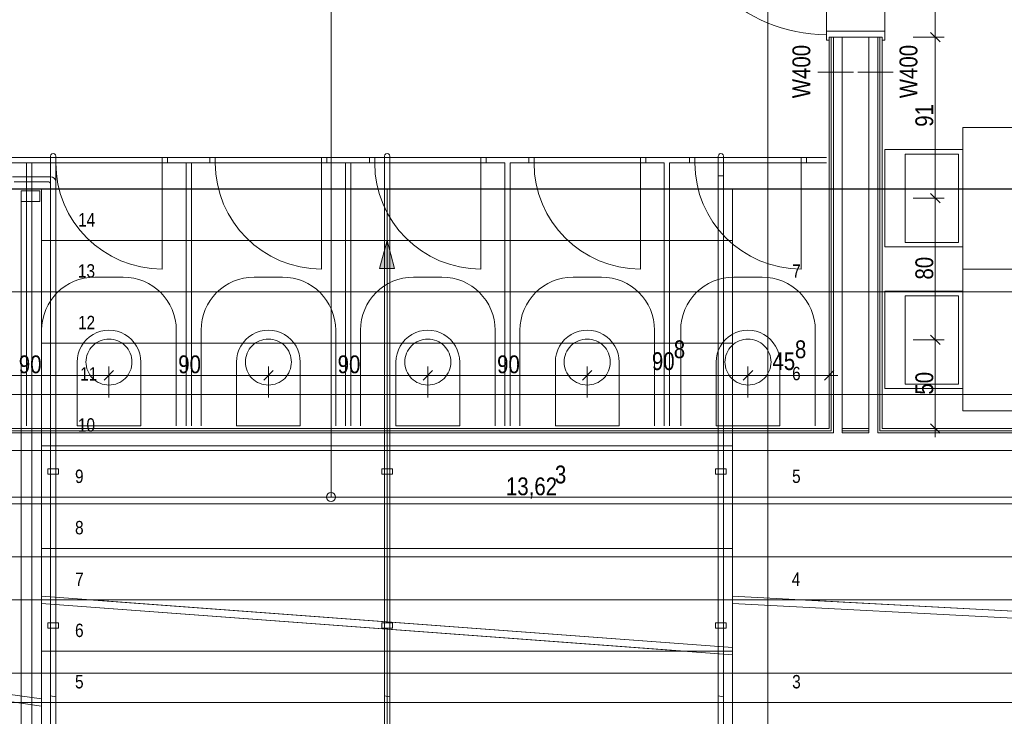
# Model space of a CAD drawing. Extents: x -620 to 300, y 62 to 1162.
# Tile 75 of 256: x -375 to -264, y 860 to 939. Entities that reach past the tile are written whole.
import ezdxf
from ezdxf.lldxf.tags import DXFTag

# ---------------------------------------------------------------- set-up
doc = ezdxf.new("R2010")
doc.units = 0
doc.layers.get('0').update_dxf_attribs({"lineweight": 13})
for name, color, linetype, lineweight, true_color in [('00 -Bauelemente -Dämmung innen', 7, 'Continuous', 9, 0xff7fe6), ('00 -Bauelemente -Gipskarton', 7, 'Continuous', 9, 0xff7fe6), ('30 -34 Innenwände- 2 nichttragend', 7, 'Continuous', 18, 0xff7fe6), ('30 -34 Innenwände- 4 Türen_Fenster', 7, 'Continuous', 15, 0x9955ff), ('30 -35 Decken- 2.1 Treppen Innen 2D', 7, 'Continuous', 9, 0x599559), ('40 -41 Abwasser_Wasser_Gas- 1 Abwasser + sanitäre Anlagen', 7, 'Continuous', 9, 0xff6633), ('60 -61 Ausstattung -1 Möbel -verdeckt', 9, 'fein_strichliert-A06G94XS8I', 13, 0x808080), ('70 -75 Raumstempel-2 Verweislinie', 7, 'Continuous', 9, 0xff6600), ('70 -76 Bemaßung- 2 Allgemein', 9, 'Continuous', 5, 0x808080)]:
    doc.layers.add(name, color=color, linetype=linetype, lineweight=lineweight, true_color=true_color)
for name, color, linetype, lineweight in [('30 -35 Decken -1 Treppe -Schnitt', 7, 'Continuous', 50), ('70 -71 Achsen- 1 Gebäudeachsen', 7, 'STRICHPUNKT2-A06G94XR8I', 18), ('70 -75 Raumstempel- 3 Wandstempel', 7, 'Continuous', 50)]:
    doc.layers.add(name, color=color, linetype=linetype, lineweight=lineweight)
doc.styles.get("Standard").update_dxf_attribs({"font": 'ARIALN.TTF'})
tags = doc.linetypes.add('fein_strichliert-A06G94XS8I', pattern=[4, 1, -2, 1]).pattern_tags.tags
tags[8:9] = [DXFTag(74, 4), DXFTag(75, 0), DXFTag(340, '0'), DXFTag(46, 0.0), DXFTag(50, 0.0), DXFTag(44, 0.0), DXFTag(45, 0.0)]
tags[6:7] = [DXFTag(74, 4), DXFTag(75, 0), DXFTag(340, '0'), DXFTag(46, 0.0), DXFTag(50, 0.0), DXFTag(44, 0.0), DXFTag(45, 0.0)]
tags[4:5] = [DXFTag(74, 4), DXFTag(75, 0), DXFTag(340, '0'), DXFTag(46, 0.0), DXFTag(50, 0.0), DXFTag(44, 0.0), DXFTag(45, 0.0)]
tags = doc.linetypes.add('STRICHPUNKT2-A06G94XR8I', pattern=[12.7, 6.35, -3.175, 0, -3.175]).pattern_tags.tags
tags[10:11] = [DXFTag(74, 4), DXFTag(75, 0), DXFTag(340, '0'), DXFTag(46, 0.0), DXFTag(50, 0.0), DXFTag(44, 0.0), DXFTag(45, 0.0)]
tags[8:9] = [DXFTag(74, 4), DXFTag(75, 0), DXFTag(340, '0'), DXFTag(46, 0.0), DXFTag(50, 0.0), DXFTag(44, 0.0), DXFTag(45, 0.0)]
tags[6:7] = [DXFTag(74, 4), DXFTag(75, 0), DXFTag(340, '0'), DXFTag(46, 0.0), DXFTag(50, 0.0), DXFTag(44, 0.0), DXFTag(45, 0.0)]
tags[4:5] = [DXFTag(74, 4), DXFTag(75, 0), DXFTag(340, '0'), DXFTag(46, 0.0), DXFTag(50, 0.0), DXFTag(44, 0.0), DXFTag(45, 0.0)]

# ---------------------------------------------------------------- blocks, each defined once
blk = doc.blocks.new('Referenz-A06G94XT8I')
at = {"layer": '00 -Bauelemente -Dämmung innen', "color": 0, "linetype": 'Continuous', "lineweight": -2, "ltscale": 0.13}
for p, q in [((-283.18, 936.8), (-283.18, 892.35)), ((-282.18, 936.8), (-282.18, 892.6)), ((-279.18, 892.6), (-279.18, 936.8)), ((-278.18, 892.35), (-278.18, 936.8)), ((-283.18, 892.1), (-446.78, 892.1)), ((-283.18, 892.35), (-283.18, 892.1)), ((-282.18, 892.6), (-282.18, 892.1)), ((-279.18, 892.1), (-282.18, 892.1)), ((-279.18, 892.1), (-279.18, 892.6)), ((-278.18, 892.1), (-278.18, 892.35)), ((-213.08, 892.1), (-278.18, 892.1)), ((-205.08, 890.1), (-453.08, 890.1))]:
    blk.add_line(p, q, dxfattribs=at)
at = {"layer": '00 -Bauelemente -Gipskarton', "color": 0, "linetype": 'Continuous', "lineweight": -2, "ltscale": 0.13}
for p, q in [((-283.68, 936.8), (-283.68, 892.6)), ((-283.43, 936.8), (-283.43, 892.6)), ((-283.18, 936.8), (-283.18, 892.35)), ((-278.18, 892.35), (-278.18, 936.8)), ((-277.93, 892.6), (-277.93, 936.8)), ((-277.68, 892.6), (-277.68, 936.8)), ((-283.18, 892.1), (-446.78, 892.1)), ((-283.43, 892.35), (-446.53, 892.35)), ((-283.68, 892.6), (-446.28, 892.6)), ((-283.43, 892.6), (-283.43, 892.35)), ((-279.18, 892.6), (-282.18, 892.6)), ((-279.18, 892.35), (-282.18, 892.35)), ((-279.18, 892.1), (-282.18, 892.1)), ((-213.08, 892.1), (-278.18, 892.1)), ((-277.93, 892.35), (-277.93, 892.6)), ((-213.33, 892.35), (-277.93, 892.35)), ((-213.58, 892.6), (-277.68, 892.6))]:
    blk.add_line(p, q, dxfattribs=at)
at = {"layer": '30 -34 Innenwände- 2 nichttragend', "color": 0, "linetype": 'Continuous', "lineweight": -2, "ltscale": 0.13}
for p, q in [((-283.68, 936.8), (-283.68, 892.6)), ((-282.18, 936.8), (-282.18, 892.6)), ((-279.18, 892.6), (-279.18, 936.8)), ((-277.68, 892.6), (-277.68, 936.8)), ((-371.58, 923.2), (-376.38, 923.2)), ((-371.58, 923.2), (-371.58, 922.6)), ((-371.58, 923.2), (-371.58, 922.6)), ((-358.38, 923.2), (-358.38, 922.6)), ((-358.38, 923.2), (-358.38, 922.6)), ((-353.58, 923.2), (-358.38, 923.2)), ((-353.58, 923.2), (-353.58, 922.6)), ((-353.58, 923.2), (-353.58, 922.6)), ((-335.58, 923.2), (-340.38, 923.2)), ((-340.38, 923.2), (-340.38, 922.6)), ((-340.38, 923.2), (-340.38, 922.6)), ((-335.58, 923.2), (-335.58, 922.6)), ((-335.58, 923.2), (-335.58, 922.6)), ((-322.38, 923.2), (-322.38, 922.6)), ((-322.38, 923.2), (-322.38, 922.6)), ((-317.58, 923.2), (-322.38, 923.2)), ((-317.58, 923.2), (-317.58, 922.6)), ((-317.58, 923.2), (-317.58, 922.6)), ((-304.38, 923.2), (-304.38, 922.6)), ((-304.38, 923.2), (-304.38, 922.6)), ((-299.43, 923.2), (-304.38, 923.2)), ((-299.43, 923.2), (-299.43, 922.6)), ((-299.43, 923.2), (-299.43, 922.6)), ((-286.23, 923.2), (-286.23, 922.6)), ((-286.23, 923.2), (-286.23, 922.6)), ((-283.98, 923.2), (-286.23, 923.2)), ((-371.58, 922.6), (-376.38, 922.6)), ((-374.28, 922.6), (-374.28, 892.9)), ((-373.68, 922.6), (-373.68, 892.9)), ((-353.58, 922.6), (-358.38, 922.6)), ((-356.28, 922.6), (-356.28, 892.9)), ((-355.68, 922.6), (-355.68, 892.9)), ((-335.58, 922.6), (-340.38, 922.6)), ((-338.28, 922.6), (-338.28, 892.9)), ((-337.68, 922.6), (-337.68, 892.9)), ((-320.28, 922.6), (-322.38, 922.6)), ((-320.28, 922.6), (-320.28, 892.9)), ((-317.58, 922.6), (-319.68, 922.6)), ((-319.68, 922.6), (-319.68, 892.9)), ((-302.28, 922.6), (-304.38, 922.6)), ((-302.28, 922.6), (-302.28, 892.9)), ((-299.43, 922.6), (-301.68, 922.6)), ((-301.68, 922.6), (-301.68, 892.9)), ((-283.98, 922.6), (-286.23, 922.6)), ((-283.68, 892.6), (-446.28, 892.6)), ((-279.18, 892.6), (-282.18, 892.6)), ((-213.58, 892.6), (-277.68, 892.6)), ((-205.08, 890.1), (-453.08, 890.1))]:
    blk.add_line(p, q, dxfattribs=at)
at = {"layer": '30 -34 Innenwände- 4 Türen_Fenster', "color": 0, "linetype": 'fein_strichliert-A06G94XS8I', "lineweight": -2, "ltscale": 0.13}
for p, q in [((-283.98, 936.8), (-283.98, 954.5)), ((-277.38, 936.8), (-277.38, 954.5)), ((-358.98, 922.6), (-358.98, 910.6)), ((-340.98, 922.6), (-340.98, 910.6)), ((-322.98, 922.6), (-322.98, 910.6)), ((-304.98, 922.6), (-304.98, 910.6)), ((-286.83, 922.6), (-286.83, 910.6))]:
    blk.add_line(p, q, dxfattribs=at)
at = {"layer": '30 -34 Innenwände- 4 Türen_Fenster', "color": 0, "lineweight": -2}
for p, q in [((-283.98, 937.08), (-283.98, 937.48)), ((-283.98, 937.48), (-277.38, 937.48)), ((-277.38, 937.48), (-277.38, 936.48)), ((-283.98, 936.48), (-283.98, 937.08)), ((-283.68, 936.48), (-283.98, 936.48)), ((-277.68, 936.8), (-283.68, 936.8)), ((-283.68, 936.8), (-283.68, 936.48)), ((-283.68, 936.8), (-283.68, 936.48)), ((-277.68, 936.48), (-277.68, 936.8)), ((-277.68, 936.8), (-277.68, 936.48)), ((-277.38, 936.48), (-277.68, 936.48)), ((-371.58, 922.6), (-371.58, 923.2)), ((-371.58, 923.2), (-370.98, 923.2)), ((-370.98, 923.2), (-370.98, 922.6)), ((-358.98, 922.6), (-358.98, 923.2)), ((-358.98, 923.2), (-358.38, 923.2)), ((-358.38, 923.2), (-358.38, 922.6)), ((-353.58, 922.6), (-353.58, 923.2)), ((-353.58, 923.2), (-352.98, 923.2)), ((-352.98, 923.2), (-352.98, 922.6)), ((-340.98, 922.6), (-340.98, 923.2)), ((-340.98, 923.2), (-340.38, 923.2)), ((-340.38, 923.2), (-340.38, 922.6)), ((-335.58, 922.6), (-335.58, 923.2)), ((-335.58, 923.2), (-334.98, 923.2)), ((-334.98, 923.2), (-334.98, 922.6)), ((-322.98, 922.6), (-322.98, 923.2)), ((-322.98, 923.2), (-322.38, 923.2)), ((-322.38, 923.2), (-322.38, 922.6)), ((-317.58, 922.6), (-317.58, 923.2)), ((-317.58, 923.2), (-316.98, 923.2)), ((-316.98, 923.2), (-316.98, 922.6)), ((-304.98, 922.6), (-304.98, 923.2)), ((-304.98, 923.2), (-304.38, 923.2)), ((-304.38, 923.2), (-304.38, 922.6)), ((-299.43, 922.6), (-299.43, 923.2)), ((-299.43, 923.2), (-298.83, 923.2)), ((-298.83, 923.2), (-298.83, 922.6)), ((-286.83, 922.6), (-286.83, 923.2)), ((-286.83, 923.2), (-286.23, 923.2)), ((-286.23, 923.2), (-286.23, 922.6)), ((-370.98, 922.6), (-371.58, 922.6)), ((-358.38, 922.6), (-358.98, 922.6)), ((-352.98, 922.6), (-353.58, 922.6)), ((-340.38, 922.6), (-340.98, 922.6)), ((-334.98, 922.6), (-335.58, 922.6)), ((-322.38, 922.6), (-322.98, 922.6)), ((-316.98, 922.6), (-317.58, 922.6)), ((-304.38, 922.6), (-304.98, 922.6)), ((-298.83, 922.6), (-299.43, 922.6)), ((-286.23, 922.6), (-286.83, 922.6))]:
    blk.add_line(p, q, dxfattribs=at)
at = {"layer": '30 -34 Innenwände- 4 Türen_Fenster', "color": 0, "linetype": 'Continuous', "lineweight": -2, "ltscale": 0.13}
for p, q in [((-370.98, 922.6), (-370.98, 923.2)), ((-370.98, 923.2), (-358.98, 923.2)), ((-358.98, 923.2), (-370.98, 923.2)), ((-358.98, 923.2), (-358.98, 922.6)), ((-352.98, 922.6), (-352.98, 923.2)), ((-352.98, 923.2), (-340.98, 923.2)), ((-340.98, 923.2), (-352.98, 923.2)), ((-340.98, 923.2), (-340.98, 922.6)), ((-334.98, 922.6), (-334.98, 923.2)), ((-334.98, 923.2), (-322.98, 923.2)), ((-322.98, 923.2), (-334.98, 923.2)), ((-322.98, 923.2), (-322.98, 922.6)), ((-316.98, 922.6), (-316.98, 923.2)), ((-316.98, 923.2), (-304.98, 923.2)), ((-304.98, 923.2), (-316.98, 923.2)), ((-304.98, 923.2), (-304.98, 922.6)), ((-298.83, 922.6), (-298.83, 923.2)), ((-298.83, 923.2), (-286.83, 923.2)), ((-286.83, 923.2), (-298.83, 923.2)), ((-286.83, 923.2), (-286.83, 922.6)), ((-358.98, 922.6), (-370.98, 922.6)), ((-358.98, 922.6), (-370.98, 922.6)), ((-340.98, 922.6), (-352.98, 922.6)), ((-340.98, 922.6), (-352.98, 922.6)), ((-322.98, 922.6), (-334.98, 922.6)), ((-322.98, 922.6), (-334.98, 922.6)), ((-304.98, 922.6), (-316.98, 922.6)), ((-304.98, 922.6), (-316.98, 922.6)), ((-286.83, 922.6), (-298.83, 922.6)), ((-286.83, 922.6), (-298.83, 922.6))]:
    blk.add_line(p, q, dxfattribs=at)
at = {"layer": '30 -34 Innenwände- 4 Türen_Fenster', "color": 0, "linetype": 'fein_strichliert-A06G94XS8I', "lineweight": -2, "ltscale": 0.13}
for centre, major_axis in [((-283.98, 954.22), (-17.14, 0)), ((-358.98, 922.6), (-12, 0)), ((-340.98, 922.6), (-12, 0)), ((-322.98, 922.6), (-12, 0)), ((-304.98, 922.6), (-12, 0)), ((-286.83, 922.6), (-12, 0))]:
    blk.add_ellipse(centre, major_axis=major_axis, ratio=1, start_param=0, end_param=1.570796, dxfattribs=at)
at = {"layer": '30 -35 Decken -1 Treppe -Schnitt', "color": 0, "linetype": 'fein_strichliert-A06G94XS8I', "lineweight": -2, "ltscale": 0.13}
for p, q in [((-372.58, 913.84), (-372.58, 919.64)), ((-372.58, 919.64), (-294.58, 919.64)), ((-294.58, 919.64), (-294.58, 913.84)), ((-294.58, 913.84), (-372.58, 913.84)), ((-453.08, 908.04), (-372.58, 908.04)), ((-372.58, 908.04), (-372.58, 896.44)), ((-372.58, 896.44), (-453.08, 896.44)), ((-372.58, 873.24), (-450.3, 873.24)), ((-450.3, 873.24), (-372.58, 862.04)), ((-372.58, 862.04), (-372.58, 873.24)), ((-294.58, 873.24), (-367.2, 873.24)), ((-367.2, 873.24), (-294.58, 867.84)), ((-294.58, 867.84), (-294.58, 873.24)), ((-76.58, 873.24), (-287.06, 873.24)), ((-287.06, 873.24), (-76.58, 862.04))]:
    blk.add_line(p, q, dxfattribs=at)
at = {"layer": '30 -35 Decken -1 Treppe -Schnitt', "color": 0, "lineweight": -2}
for p, q in [((-372.58, 861.64), (-372.58, 867.44)), ((-372.58, 867.44), (-294.58, 867.44)), ((-294.58, 867.44), (-294.58, 861.64)), ((-294.58, 861.64), (-372.58, 861.64))]:
    blk.add_line(p, q, dxfattribs=at)
at = {"layer": '30 -35 Decken- 2.1 Treppen Innen 2D', "color": 0, "linetype": 'fein_strichliert-A06G94XS8I', "lineweight": -2, "ltscale": 0.13}
for p, q in [((-371.58, 923.35), (-371.58, 862.4)), ((-370.98, 862.28), (-370.98, 923.35)), ((-333.88, 923.35), (-333.88, 862.4)), ((-333.28, 862.28), (-333.28, 923.35)), ((-296.18, 923.35), (-296.18, 862.4)), ((-295.58, 862.28), (-295.58, 923.35)), ((-371.58, 921.04), (-375.88, 921.04)), ((-295.58, 921.12), (-296.18, 921.12)), ((-296.18, 921.12), (-296.18, 867.96)), ((-295.58, 867.92), (-295.58, 921.12)), ((-453.08, 919.64), (-372.58, 919.64)), ((-45.78, 919.65), (-452.88, 919.65)), ((-375.68, 920.44), (-371.78, 920.44)), ((-374.88, 918.24), (-374.88, 919.44)), ((-374.88, 919.44), (-372.78, 919.44)), ((-372.78, 919.44), (-372.78, 918.24)), ((-372.58, 919.64), (-372.58, 908.04)), ((-371.58, 920.24), (-371.58, 872.77)), ((-370.98, 872.73), (-370.98, 920.44)), ((-333.58, 870.74), (-333.58, 919.64)), ((-294.58, 908.04), (-294.58, 919.64)), ((-294.58, 919.64), (-76.58, 919.64)), ((-374.88, 838.45), (-374.88, 918.24)), ((-374.88, 918.24), (-373.68, 918.24)), ((-372.78, 918.24), (-374.88, 918.24)), ((-373.68, 918.24), (-373.68, 838.45)), ((-372.58, 908.04), (-372.58, 913.84)), ((-372.58, 913.84), (-294.58, 913.84)), ((-294.58, 913.84), (-294.58, 908.04)), ((-372.58, 908.04), (-453.08, 908.04)), ((-372.58, 902.24), (-372.58, 908.04)), ((-372.58, 908.04), (-294.58, 908.04)), ((-294.58, 908.04), (-372.58, 908.04)), ((-294.58, 896.44), (-294.58, 908.04)), ((-294.58, 908.04), (-76.58, 908.04)), ((-76.58, 908.04), (-294.58, 908.04)), ((-294.58, 908.04), (-294.58, 902.24)), ((-372.58, 896.44), (-372.58, 902.24)), ((-372.58, 902.24), (-294.58, 902.24)), ((-294.58, 902.24), (-372.58, 902.24)), ((-294.58, 902.24), (-294.58, 896.44)), ((-453.08, 896.44), (-372.58, 896.44)), ((-372.58, 896.44), (-372.58, 884.84)), ((-372.58, 890.64), (-372.58, 896.44)), ((-372.58, 896.44), (-294.58, 896.44)), ((-294.58, 896.44), (-372.58, 896.44)), ((-294.58, 884.84), (-294.58, 896.44)), ((-294.58, 896.44), (-76.58, 896.44)), ((-76.58, 896.44), (-294.58, 896.44)), ((-294.58, 896.44), (-294.58, 890.64)), ((-372.58, 884.84), (-372.58, 890.64)), ((-372.58, 890.64), (-294.58, 890.64)), ((-294.58, 890.64), (-372.58, 890.64)), ((-294.58, 890.64), (-294.58, 884.84)), ((-371.88, 888.04), (-370.68, 888.04)), ((-371.88, 887.44), (-371.88, 888.04)), ((-370.68, 887.44), (-371.88, 887.44)), ((-370.68, 888.04), (-370.68, 887.44)), ((-334.18, 888.04), (-332.98, 888.04)), ((-334.18, 887.44), (-334.18, 888.04)), ((-332.98, 887.44), (-334.18, 887.44)), ((-332.98, 888.04), (-332.98, 887.44)), ((-296.48, 888.04), (-295.28, 888.04)), ((-296.48, 887.44), (-296.48, 888.04)), ((-295.28, 887.44), (-296.48, 887.44)), ((-295.28, 888.04), (-295.28, 887.44)), ((-453.08, 884.84), (-372.58, 884.84)), ((-372.58, 884.84), (-453.08, 884.84)), ((-372.58, 884.84), (-372.58, 873.24)), ((-372.58, 879.04), (-372.58, 884.84)), ((-372.58, 884.84), (-294.58, 884.84)), ((-294.58, 884.84), (-372.58, 884.84)), ((-294.58, 873.24), (-294.58, 884.84)), ((-294.58, 884.84), (-76.58, 884.84)), ((-76.58, 884.84), (-294.58, 884.84)), ((-294.58, 884.84), (-294.58, 879.04)), ((-372.58, 873.24), (-372.58, 879.04)), ((-372.58, 879.04), (-294.58, 879.04)), ((-294.58, 879.04), (-372.58, 879.04)), ((-294.58, 879.04), (-294.58, 873.24)), ((-372.58, 873.24), (-453.08, 873.24)), ((-294.58, 873.24), (-372.58, 873.24)), ((-76.58, 873.24), (-294.58, 873.24)), ((-334.18, 870.64), (-332.98, 870.64)), ((-334.18, 870.04), (-334.18, 870.64)), ((-332.98, 870.64), (-332.98, 870.04)), ((-296.48, 870.64), (-295.28, 870.64)), ((-296.48, 870.04), (-296.48, 870.64)), ((-295.28, 870.64), (-295.28, 870.04)), ((-332.98, 870.04), (-334.18, 870.04)), ((-295.28, 870.04), (-296.48, 870.04)), ((-296.18, 867.96), (-295.58, 867.92)), ((-371.58, 862.4), (-370.98, 862.28)), ((-333.88, 862.4), (-333.28, 862.28)), ((-296.18, 862.4), (-295.58, 862.28))]:
    blk.add_line(p, q, dxfattribs=at)
at = {"layer": '30 -35 Decken- 2.1 Treppen Innen 2D', "color": 0, "linetype": 'Continuous', "lineweight": -2, "ltscale": 0.13}
for p, q in [((-333.6, 919.58), (-333.58, 919.64)), ((-333.56, 919.58), (-333.6, 919.58)), ((-333.58, 919.64), (-333.56, 919.58)), ((-333.58, 913.85), (-334.43, 910.68)), ((-332.73, 910.68), (-333.58, 913.85)), ((-334.43, 910.68), (-332.73, 910.68)), ((-453.08, 873.64), (-372.58, 862.04)), ((-372.58, 861.24), (-453.08, 872.84)), ((-372.58, 873.64), (-294.58, 867.84)), ((-299.96, 867.44), (-372.58, 872.84)), ((-372.58, 872.84), (-372.58, 867.44)), ((-294.58, 867.04), (-372.58, 872.84)), ((-294.58, 873.64), (-76.58, 862.04)), ((-84.1, 861.64), (-294.58, 872.84)), ((-294.58, 872.84), (-294.58, 861.64)), ((-76.58, 861.24), (-294.58, 872.84)), ((-371.88, 870.64), (-370.68, 870.64)), ((-371.88, 870.04), (-371.88, 870.64)), ((-370.68, 870.64), (-370.68, 870.04)), ((-370.68, 870.04), (-371.88, 870.04)), ((-333.6, 869.88), (-333.58, 869.94)), ((-333.56, 869.88), (-333.6, 869.88)), ((-333.58, 838.44), (-333.58, 869.94)), ((-333.58, 869.94), (-333.56, 869.88)), ((-372.58, 867.44), (-299.96, 867.44)), ((-296.18, 867.16), (-296.18, 836.84)), ((-295.58, 867.12), (-296.18, 867.16)), ((-295.58, 836.84), (-295.58, 867.12)), ((-453.08, 861.64), (-372.58, 861.64)), ((-372.58, 861.64), (-372.58, 850.04)), ((-372.58, 855.84), (-372.58, 861.64)), ((-372.58, 861.64), (-294.58, 861.64)), ((-370.98, 862.28), (-371.58, 862.4)), ((-371.58, 862.4), (-371.58, 835.24)), ((-370.98, 835.24), (-370.98, 862.28)), ((-333.28, 862.28), (-333.88, 862.4)), ((-333.88, 862.4), (-333.88, 835.24)), ((-333.28, 835.24), (-333.28, 862.28)), ((-295.58, 862.28), (-296.18, 862.4)), ((-296.18, 862.4), (-296.18, 835.24)), ((-295.58, 835.24), (-295.58, 862.28)), ((-294.58, 850.04), (-294.58, 861.64)), ((-294.58, 861.64), (-76.58, 861.64)), ((-294.58, 861.64), (-84.1, 861.64)), ((-294.58, 861.64), (-294.58, 855.84))]:
    blk.add_line(p, q, dxfattribs=at)
at = {"layer": '30 -35 Decken- 2.1 Treppen Innen 2D', "color": 0, "linetype": 'fein_strichliert-A06G94XS8I', "lineweight": -2, "ltscale": 0.13}
for centre, major_axis, end_param in [((-371.28, 923.35), (0.3, 0), 3.141593), ((-333.58, 923.35), (0.3, 0), 3.141593), ((-295.88, 923.35), (0.3, 0), 3.141593), ((-371.58, 920.44), (0.6, 0), 1.570796), ((-371.78, 920.24), (0.2, 0), 1.570796)]:
    blk.add_ellipse(centre, major_axis=major_axis, ratio=1, start_param=0, end_param=end_param, dxfattribs=at)
at = {"layer": '30 -35 Decken- 2.1 Treppen Innen 2D', "color": 0, "lineweight": -2}
for points in [[(-333.58, 919.58), (-333.6, 919.58), (-333.58, 919.64)], [(-333.58, 919.58), (-333.58, 919.64), (-333.56, 919.58)], [(-333.58, 910.68), (-334.43, 910.68), (-333.58, 913.85)], [(-333.58, 910.68), (-333.58, 913.85), (-332.73, 910.68)], [(-333.58, 869.88), (-333.6, 869.88), (-333.58, 869.94)], [(-333.58, 869.88), (-333.58, 869.94), (-333.56, 869.88)]]:
    blk.add_solid(points, dxfattribs=at)
at = {"layer": '40 -41 Abwasser_Wasser_Gas- 1 Abwasser + sanitäre Anlagen', "color": 0, "linetype": 'Continuous', "lineweight": -2, "ltscale": 0.13}
for p, q in [((-277.38, 913.1), (-277.38, 924.1)), ((-277.38, 924.1), (-268.58, 924.1)), ((-268.58, 924.1), (-268.58, 913.1)), ((-275.08, 913.6), (-275.08, 923.6)), ((-275.08, 923.6), (-269.08, 923.6)), ((-269.08, 923.6), (-269.08, 913.6)), ((-268.58, 913.1), (-277.38, 913.1)), ((-269.08, 913.6), (-275.08, 913.6)), ((-277.38, 897.1), (-277.38, 908.1)), ((-277.38, 908.1), (-268.58, 908.1)), ((-275.08, 897.6), (-275.08, 907.6)), ((-275.08, 907.6), (-269.08, 907.6)), ((-269.08, 907.6), (-269.08, 897.6)), ((-268.58, 908.1), (-268.58, 897.1)), ((-367.14, 901.55), (-366.99, 901.75)), ((-366.99, 901.75), (-366.82, 901.94)), ((-366.82, 901.94), (-366.63, 902.11)), ((-366.63, 902.11), (-366.42, 902.27)), ((-366.42, 902.27), (-366.21, 902.4)), ((-366.21, 902.4), (-365.97, 902.51)), ((-365.97, 902.51), (-365.73, 902.59)), ((-365.73, 902.59), (-365.49, 902.65)), ((-365.49, 902.65), (-365.23, 902.69)), ((-365.23, 902.69), (-364.98, 902.7)), ((-364.98, 902.7), (-364.72, 902.69)), ((-364.72, 902.69), (-364.47, 902.65)), ((-364.47, 902.65), (-364.22, 902.59)), ((-364.22, 902.59), (-363.98, 902.51)), ((-363.98, 902.51), (-363.75, 902.4)), ((-363.75, 902.4), (-363.54, 902.27)), ((-363.54, 902.27), (-363.33, 902.11)), ((-363.33, 902.11), (-363.14, 901.94)), ((-363.14, 901.94), (-362.97, 901.75)), ((-362.97, 901.75), (-362.82, 901.55)), ((-349.14, 901.55), (-348.99, 901.75)), ((-348.99, 901.75), (-348.82, 901.94)), ((-348.82, 901.94), (-348.63, 902.11)), ((-348.63, 902.11), (-348.42, 902.27)), ((-348.42, 902.27), (-348.21, 902.4)), ((-348.21, 902.4), (-347.97, 902.51)), ((-347.97, 902.51), (-347.73, 902.59)), ((-347.73, 902.59), (-347.49, 902.65)), ((-347.49, 902.65), (-347.23, 902.69)), ((-347.23, 902.69), (-346.98, 902.7)), ((-346.98, 902.7), (-346.72, 902.69)), ((-346.72, 902.69), (-346.47, 902.65)), ((-346.47, 902.65), (-346.22, 902.59)), ((-346.22, 902.59), (-345.98, 902.51)), ((-345.98, 902.51), (-345.75, 902.4)), ((-345.75, 902.4), (-345.54, 902.27)), ((-345.54, 902.27), (-345.33, 902.11)), ((-345.33, 902.11), (-345.14, 901.94)), ((-345.14, 901.94), (-344.97, 901.75)), ((-344.97, 901.75), (-344.82, 901.55)), ((-331.14, 901.55), (-330.99, 901.75)), ((-330.99, 901.75), (-330.82, 901.94)), ((-330.82, 901.94), (-330.63, 902.11)), ((-330.63, 902.11), (-330.42, 902.27)), ((-330.42, 902.27), (-330.21, 902.4)), ((-330.21, 902.4), (-329.97, 902.51)), ((-329.97, 902.51), (-329.73, 902.59)), ((-329.73, 902.59), (-329.49, 902.65)), ((-329.49, 902.65), (-329.23, 902.69)), ((-329.23, 902.69), (-328.98, 902.7)), ((-328.98, 902.7), (-328.72, 902.69)), ((-328.72, 902.69), (-328.47, 902.65)), ((-328.47, 902.65), (-328.22, 902.59)), ((-328.22, 902.59), (-327.98, 902.51)), ((-327.98, 902.51), (-327.75, 902.4)), ((-327.75, 902.4), (-327.54, 902.27)), ((-327.54, 902.27), (-327.33, 902.11)), ((-327.33, 902.11), (-327.14, 901.94)), ((-327.14, 901.94), (-326.97, 901.75)), ((-326.97, 901.75), (-326.82, 901.55)), ((-313.14, 901.55), (-312.99, 901.75)), ((-312.99, 901.75), (-312.82, 901.94)), ((-312.82, 901.94), (-312.63, 902.11)), ((-312.63, 902.11), (-312.42, 902.27)), ((-312.42, 902.27), (-312.21, 902.4)), ((-312.21, 902.4), (-311.97, 902.51)), ((-311.97, 902.51), (-311.73, 902.59)), ((-311.73, 902.59), (-311.49, 902.65)), ((-311.49, 902.65), (-311.23, 902.69)), ((-311.23, 902.69), (-310.98, 902.7)), ((-310.98, 902.7), (-310.72, 902.69)), ((-310.72, 902.69), (-310.47, 902.65)), ((-310.47, 902.65), (-310.22, 902.59)), ((-310.22, 902.59), (-309.98, 902.51)), ((-309.98, 902.51), (-309.75, 902.4)), ((-309.75, 902.4), (-309.54, 902.27)), ((-309.54, 902.27), (-309.33, 902.11)), ((-309.33, 902.11), (-309.14, 901.94)), ((-309.14, 901.94), (-308.97, 901.75)), ((-308.97, 901.75), (-308.82, 901.55)), ((-294.99, 901.55), (-294.84, 901.75)), ((-294.84, 901.75), (-294.67, 901.94)), ((-294.67, 901.94), (-294.48, 902.11)), ((-294.48, 902.11), (-294.27, 902.27)), ((-294.27, 902.27), (-294.06, 902.4)), ((-294.06, 902.4), (-293.82, 902.51)), ((-293.82, 902.51), (-293.58, 902.59)), ((-293.58, 902.59), (-293.34, 902.65)), ((-293.34, 902.65), (-293.08, 902.69)), ((-293.08, 902.69), (-292.83, 902.7)), ((-292.83, 902.7), (-292.57, 902.69)), ((-292.57, 902.69), (-292.32, 902.65)), ((-292.32, 902.65), (-292.07, 902.59)), ((-292.07, 902.59), (-291.83, 902.51)), ((-291.83, 902.51), (-291.6, 902.4)), ((-291.6, 902.4), (-291.39, 902.27)), ((-291.39, 902.27), (-291.18, 902.11)), ((-291.18, 902.11), (-290.99, 901.94)), ((-290.99, 901.94), (-290.82, 901.75)), ((-290.82, 901.75), (-290.67, 901.55)), ((-367.57, 900.36), (-367.53, 900.61)), ((-367.53, 900.61), (-367.47, 900.86)), ((-367.47, 900.86), (-367.38, 901.1)), ((-367.38, 901.1), (-367.27, 901.33)), ((-367.27, 901.33), (-367.14, 901.55)), ((-362.82, 901.55), (-362.69, 901.33)), ((-362.69, 901.33), (-362.58, 901.1)), ((-362.58, 901.1), (-362.49, 900.86)), ((-362.49, 900.86), (-362.43, 900.61)), ((-362.43, 900.61), (-362.39, 900.36)), ((-349.57, 900.36), (-349.53, 900.61)), ((-349.53, 900.61), (-349.47, 900.86)), ((-349.47, 900.86), (-349.38, 901.1)), ((-349.38, 901.1), (-349.27, 901.33)), ((-349.27, 901.33), (-349.14, 901.55)), ((-344.82, 901.55), (-344.69, 901.33)), ((-344.69, 901.33), (-344.58, 901.1)), ((-344.58, 901.1), (-344.49, 900.86)), ((-344.49, 900.86), (-344.43, 900.61)), ((-344.43, 900.61), (-344.39, 900.36)), ((-331.57, 900.36), (-331.53, 900.61)), ((-331.53, 900.61), (-331.47, 900.86)), ((-331.47, 900.86), (-331.38, 901.1)), ((-331.38, 901.1), (-331.27, 901.33)), ((-331.27, 901.33), (-331.14, 901.55)), ((-326.82, 901.55), (-326.69, 901.33)), ((-326.69, 901.33), (-326.58, 901.1)), ((-326.58, 901.1), (-326.49, 900.86)), ((-326.49, 900.86), (-326.43, 900.61)), ((-326.43, 900.61), (-326.39, 900.36)), ((-313.57, 900.36), (-313.53, 900.61)), ((-313.53, 900.61), (-313.47, 900.86)), ((-313.47, 900.86), (-313.38, 901.1)), ((-313.38, 901.1), (-313.27, 901.33)), ((-313.27, 901.33), (-313.14, 901.55)), ((-308.82, 901.55), (-308.69, 901.33)), ((-308.69, 901.33), (-308.58, 901.1)), ((-308.58, 901.1), (-308.49, 900.86)), ((-308.49, 900.86), (-308.43, 900.61)), ((-308.43, 900.61), (-308.39, 900.36)), ((-295.42, 900.36), (-295.38, 900.61)), ((-295.38, 900.61), (-295.32, 900.86)), ((-295.32, 900.86), (-295.23, 901.1)), ((-295.23, 901.1), (-295.12, 901.33)), ((-295.12, 901.33), (-294.99, 901.55)), ((-290.67, 901.55), (-290.54, 901.33)), ((-290.54, 901.33), (-290.43, 901.1)), ((-290.43, 901.1), (-290.34, 900.86)), ((-290.34, 900.86), (-290.28, 900.61)), ((-290.28, 900.61), (-290.24, 900.36)), ((-368.58, 900.1), (-368.58, 892.9)), ((-367.58, 900.1), (-367.57, 900.36)), ((-367.57, 899.85), (-367.58, 900.1)), ((-367.53, 899.6), (-367.57, 899.85)), ((-367.47, 899.35), (-367.53, 899.6)), ((-362.43, 899.6), (-362.49, 899.35)), ((-362.39, 899.85), (-362.43, 899.6)), ((-362.39, 900.36), (-362.38, 900.1)), ((-362.38, 900.1), (-362.39, 899.85)), ((-361.38, 892.9), (-361.38, 900.1)), ((-350.58, 900.1), (-350.58, 892.9)), ((-349.58, 900.1), (-349.57, 900.36)), ((-349.57, 899.85), (-349.58, 900.1)), ((-349.53, 899.6), (-349.57, 899.85)), ((-349.47, 899.35), (-349.53, 899.6)), ((-344.43, 899.6), (-344.49, 899.35)), ((-344.39, 899.85), (-344.43, 899.6)), ((-344.39, 900.36), (-344.38, 900.1)), ((-344.38, 900.1), (-344.39, 899.85)), ((-343.38, 892.9), (-343.38, 900.1)), ((-332.58, 900.1), (-332.58, 892.9)), ((-331.58, 900.1), (-331.57, 900.36)), ((-331.57, 899.85), (-331.58, 900.1)), ((-331.53, 899.6), (-331.57, 899.85)), ((-331.47, 899.35), (-331.53, 899.6)), ((-326.43, 899.6), (-326.49, 899.35)), ((-326.39, 899.85), (-326.43, 899.6)), ((-326.39, 900.36), (-326.38, 900.1)), ((-326.38, 900.1), (-326.39, 899.85)), ((-325.38, 892.9), (-325.38, 900.1)), ((-314.58, 900.1), (-314.58, 892.9)), ((-313.58, 900.1), (-313.57, 900.36)), ((-313.57, 899.85), (-313.58, 900.1)), ((-313.53, 899.6), (-313.57, 899.85)), ((-313.47, 899.35), (-313.53, 899.6)), ((-308.43, 899.6), (-308.49, 899.35)), ((-308.39, 899.85), (-308.43, 899.6)), ((-308.39, 900.36), (-308.38, 900.1)), ((-308.38, 900.1), (-308.39, 899.85)), ((-307.38, 892.9), (-307.38, 900.1)), ((-296.43, 900.1), (-296.43, 892.9)), ((-295.43, 900.1), (-295.42, 900.36)), ((-295.42, 899.85), (-295.43, 900.1)), ((-295.38, 899.6), (-295.42, 899.85)), ((-295.32, 899.35), (-295.38, 899.6)), ((-290.28, 899.6), (-290.34, 899.35)), ((-290.24, 899.85), (-290.28, 899.6)), ((-290.24, 900.36), (-290.23, 900.1)), ((-290.23, 900.1), (-290.24, 899.85)), ((-289.23, 892.9), (-289.23, 900.1)), ((-367.38, 899.11), (-367.47, 899.35)), ((-367.27, 898.88), (-367.38, 899.11)), ((-367.14, 898.66), (-367.27, 898.88)), ((-366.99, 898.45), (-367.14, 898.66)), ((-366.82, 898.26), (-366.99, 898.45)), ((-366.63, 898.09), (-366.82, 898.26)), ((-363.14, 898.26), (-363.33, 898.09)), ((-362.97, 898.45), (-363.14, 898.26)), ((-362.82, 898.66), (-362.97, 898.45)), ((-362.69, 898.88), (-362.82, 898.66)), ((-362.58, 899.11), (-362.69, 898.88)), ((-362.49, 899.35), (-362.58, 899.11)), ((-349.38, 899.11), (-349.47, 899.35)), ((-349.27, 898.88), (-349.38, 899.11)), ((-349.14, 898.66), (-349.27, 898.88)), ((-348.99, 898.45), (-349.14, 898.66)), ((-348.82, 898.26), (-348.99, 898.45)), ((-348.63, 898.09), (-348.82, 898.26)), ((-345.14, 898.26), (-345.33, 898.09)), ((-344.97, 898.45), (-345.14, 898.26)), ((-344.82, 898.66), (-344.97, 898.45)), ((-344.69, 898.88), (-344.82, 898.66)), ((-344.58, 899.11), (-344.69, 898.88)), ((-344.49, 899.35), (-344.58, 899.11)), ((-331.38, 899.11), (-331.47, 899.35)), ((-331.27, 898.88), (-331.38, 899.11)), ((-331.14, 898.66), (-331.27, 898.88)), ((-330.99, 898.45), (-331.14, 898.66)), ((-330.82, 898.26), (-330.99, 898.45)), ((-330.63, 898.09), (-330.82, 898.26)), ((-327.14, 898.26), (-327.33, 898.09)), ((-326.97, 898.45), (-327.14, 898.26)), ((-326.82, 898.66), (-326.97, 898.45)), ((-326.69, 898.88), (-326.82, 898.66)), ((-326.58, 899.11), (-326.69, 898.88)), ((-326.49, 899.35), (-326.58, 899.11)), ((-313.38, 899.11), (-313.47, 899.35)), ((-313.27, 898.88), (-313.38, 899.11)), ((-313.14, 898.66), (-313.27, 898.88)), ((-312.99, 898.45), (-313.14, 898.66)), ((-312.82, 898.26), (-312.99, 898.45)), ((-312.63, 898.09), (-312.82, 898.26)), ((-309.14, 898.26), (-309.33, 898.09)), ((-308.97, 898.45), (-309.14, 898.26)), ((-308.82, 898.66), (-308.97, 898.45)), ((-308.69, 898.88), (-308.82, 898.66)), ((-308.58, 899.11), (-308.69, 898.88)), ((-308.49, 899.35), (-308.58, 899.11)), ((-295.23, 899.11), (-295.32, 899.35)), ((-295.12, 898.88), (-295.23, 899.11)), ((-294.99, 898.66), (-295.12, 898.88)), ((-294.84, 898.45), (-294.99, 898.66)), ((-294.67, 898.26), (-294.84, 898.45)), ((-294.48, 898.09), (-294.67, 898.26)), ((-290.99, 898.26), (-291.18, 898.09)), ((-290.82, 898.45), (-290.99, 898.26)), ((-290.67, 898.66), (-290.82, 898.45)), ((-290.54, 898.88), (-290.67, 898.66)), ((-290.43, 899.11), (-290.54, 898.88)), ((-290.34, 899.35), (-290.43, 899.11)), ((-366.42, 897.94), (-366.63, 898.09)), ((-366.21, 897.81), (-366.42, 897.94)), ((-365.97, 897.7), (-366.21, 897.81)), ((-365.73, 897.62), (-365.97, 897.7)), ((-365.49, 897.55), (-365.73, 897.62)), ((-365.23, 897.52), (-365.49, 897.55)), ((-364.98, 897.5), (-365.23, 897.52)), ((-364.72, 897.52), (-364.98, 897.5)), ((-364.47, 897.55), (-364.72, 897.52)), ((-364.22, 897.62), (-364.47, 897.55)), ((-363.98, 897.7), (-364.22, 897.62)), ((-363.75, 897.81), (-363.98, 897.7)), ((-363.54, 897.94), (-363.75, 897.81)), ((-363.33, 898.09), (-363.54, 897.94)), ((-348.42, 897.94), (-348.63, 898.09)), ((-348.21, 897.81), (-348.42, 897.94)), ((-347.97, 897.7), (-348.21, 897.81)), ((-347.73, 897.62), (-347.97, 897.7)), ((-347.49, 897.55), (-347.73, 897.62)), ((-347.23, 897.52), (-347.49, 897.55)), ((-346.98, 897.5), (-347.23, 897.52)), ((-346.72, 897.52), (-346.98, 897.5)), ((-346.47, 897.55), (-346.72, 897.52)), ((-346.22, 897.62), (-346.47, 897.55)), ((-345.98, 897.7), (-346.22, 897.62)), ((-345.75, 897.81), (-345.98, 897.7)), ((-345.54, 897.94), (-345.75, 897.81)), ((-345.33, 898.09), (-345.54, 897.94)), ((-330.42, 897.94), (-330.63, 898.09)), ((-330.21, 897.81), (-330.42, 897.94)), ((-329.97, 897.7), (-330.21, 897.81)), ((-329.73, 897.62), (-329.97, 897.7)), ((-329.49, 897.55), (-329.73, 897.62)), ((-329.23, 897.52), (-329.49, 897.55)), ((-328.98, 897.5), (-329.23, 897.52)), ((-328.72, 897.52), (-328.98, 897.5)), ((-328.47, 897.55), (-328.72, 897.52)), ((-328.22, 897.62), (-328.47, 897.55)), ((-327.98, 897.7), (-328.22, 897.62)), ((-327.75, 897.81), (-327.98, 897.7)), ((-327.54, 897.94), (-327.75, 897.81)), ((-327.33, 898.09), (-327.54, 897.94)), ((-312.42, 897.94), (-312.63, 898.09)), ((-312.21, 897.81), (-312.42, 897.94)), ((-311.97, 897.7), (-312.21, 897.81)), ((-311.73, 897.62), (-311.97, 897.7)), ((-311.49, 897.55), (-311.73, 897.62)), ((-311.23, 897.52), (-311.49, 897.55)), ((-310.98, 897.5), (-311.23, 897.52)), ((-310.72, 897.52), (-310.98, 897.5)), ((-310.47, 897.55), (-310.72, 897.52)), ((-310.22, 897.62), (-310.47, 897.55)), ((-309.98, 897.7), (-310.22, 897.62)), ((-309.75, 897.81), (-309.98, 897.7)), ((-309.54, 897.94), (-309.75, 897.81)), ((-309.33, 898.09), (-309.54, 897.94)), ((-294.27, 897.94), (-294.48, 898.09)), ((-294.06, 897.81), (-294.27, 897.94)), ((-293.82, 897.7), (-294.06, 897.81)), ((-293.58, 897.62), (-293.82, 897.7)), ((-293.34, 897.55), (-293.58, 897.62)), ((-293.08, 897.52), (-293.34, 897.55)), ((-292.83, 897.5), (-293.08, 897.52)), ((-292.57, 897.52), (-292.83, 897.5)), ((-292.32, 897.55), (-292.57, 897.52)), ((-292.07, 897.62), (-292.32, 897.55)), ((-291.83, 897.7), (-292.07, 897.62)), ((-291.6, 897.81), (-291.83, 897.7)), ((-291.39, 897.94), (-291.6, 897.81)), ((-291.18, 898.09), (-291.39, 897.94)), ((-269.08, 897.6), (-275.08, 897.6)), ((-268.58, 897.1), (-277.38, 897.1)), ((-368.58, 892.9), (-361.38, 892.9)), ((-350.58, 892.9), (-343.38, 892.9)), ((-332.58, 892.9), (-325.38, 892.9)), ((-314.58, 892.9), (-307.38, 892.9)), ((-296.43, 892.9), (-289.23, 892.9))]:
    blk.add_line(p, q, dxfattribs=at)
for centre in [(-364.98, 900.1), (-346.98, 900.1), (-328.98, 900.1), (-310.98, 900.1), (-292.83, 900.1)]:
    blk.add_ellipse(centre, major_axis=(3.6, 0), ratio=1, start_param=0, end_param=3.141593, dxfattribs=at)
at = {"layer": '60 -61 Ausstattung -1 Möbel -verdeckt', "color": 0, "linetype": 'fein_strichliert-A06G94XS8I', "lineweight": -2, "ltscale": 0.13}
for p, q in [((-268.58, 910.6), (-268.58, 926.6)), ((-268.58, 926.6), (-256.58, 926.6)), ((-268.58, 894.6), (-268.58, 910.6)), ((-268.58, 910.6), (-256.58, 910.6)), ((-256.58, 910.6), (-268.58, 910.6)), ((-366.58, 909.7), (-363.38, 909.7)), ((-348.58, 909.7), (-345.38, 909.7)), ((-330.58, 909.7), (-327.38, 909.7)), ((-312.58, 909.7), (-309.38, 909.7)), ((-294.43, 909.7), (-291.23, 909.7)), ((-372.58, 892.9), (-372.58, 903.7)), ((-357.38, 903.7), (-357.38, 892.9)), ((-354.58, 892.9), (-354.58, 903.7)), ((-339.38, 903.7), (-339.38, 892.9)), ((-336.58, 892.9), (-336.58, 903.7)), ((-321.38, 903.7), (-321.38, 892.9)), ((-318.58, 892.9), (-318.58, 903.7)), ((-303.38, 903.7), (-303.38, 892.9)), ((-300.43, 892.9), (-300.43, 903.7)), ((-285.23, 903.7), (-285.23, 892.9)), ((-256.58, 894.6), (-268.58, 894.6))]:
    blk.add_line(p, q, dxfattribs=at)
for centre, major_axis in [((-366.58, 903.7), (0, 6)), ((-363.38, 903.7), (6, 0)), ((-348.58, 903.7), (0, 6)), ((-345.38, 903.7), (6, 0)), ((-330.58, 903.7), (0, 6)), ((-327.38, 903.7), (6, 0)), ((-312.58, 903.7), (0, 6)), ((-309.38, 903.7), (6, 0)), ((-294.43, 903.7), (0, 6)), ((-291.23, 903.7), (6, 0))]:
    blk.add_ellipse(centre, major_axis=major_axis, ratio=1, start_param=0, end_param=1.570796, dxfattribs=at)
at = {"layer": '70 -71 Achsen- 1 Gebäudeachsen', "color": 0, "linetype": 'STRICHPUNKT2-A06G94XR8I', "lineweight": -2, "ltscale": 0.13}
for p, q in [((-290.58, 1084.39), (-290.58, 84.95)), ((-538.63, 864.95), (76.5, 864.95))]:
    blk.add_line(p, q, dxfattribs=at)
at = {"layer": '70 -75 Raumstempel- 3 Wandstempel', "color": 0, "linetype": 'Continuous', "lineweight": -2, "ltscale": 0.13}
for p, q in [((-284.93, 932.84), (-280.93, 932.84)), ((-276.43, 932.84), (-280.43, 932.84))]:
    blk.add_line(p, q, dxfattribs=at)
at = {"layer": '70 -75 Raumstempel-2 Verweislinie', "color": 0, "linetype": 'Continuous', "lineweight": -2, "ltscale": 0.13}
blk.add_line((-339.91, 1104.39), (-339.91, 884.85), dxfattribs=at)
at = {"layer": '70 -75 Raumstempel-2 Verweislinie', "color": 0, "linetype": 'ByBlock', "lineweight": -2, "ltscale": 0.13}
blk.add_circle((-339.91, 884.85), 0.5, dxfattribs=at)
at = {"layer": '70 -76 Bemaßung- 2 Allgemein', "color": 0, "linetype": 'Continuous', "lineweight": -2, "ltscale": 0.13}
for p, q in [((-271.68, 937.86), (-271.68, 953.44)), ((-272.21, 937.33), (-271.15, 936.27)), ((-271.15, 936.27), (-272.21, 937.33)), ((-271.68, 935.8), (-271.68, 937.86)), ((-271.68, 937.8), (-271.68, 935.74)), ((-274.18, 936.8), (-270.68, 936.8)), ((-274.18, 936.8), (-270.68, 936.8)), ((-271.68, 919.66), (-271.68, 935.74)), ((-271.68, 917.6), (-271.68, 919.66)), ((-271.68, 919.6), (-271.68, 917.54)), ((-274.18, 918.6), (-270.68, 918.6)), ((-274.18, 918.6), (-270.68, 918.6)), ((-271.15, 918.07), (-272.21, 919.13)), ((-272.21, 919.13), (-271.15, 918.07)), ((-271.68, 903.66), (-271.68, 917.54)), ((-271.15, 902.07), (-272.21, 903.13)), ((-272.21, 903.13), (-271.15, 902.07)), ((-271.68, 901.6), (-271.68, 903.66)), ((-271.68, 903.6), (-271.68, 901.54)), ((-274.18, 902.6), (-270.68, 902.6)), ((-274.18, 902.6), (-270.68, 902.6)), ((-271.68, 893.66), (-271.68, 901.54)), ((-364.98, 896.1), (-364.98, 899.6)), ((-364.98, 896.1), (-364.98, 899.6)), ((-346.98, 896.1), (-346.98, 899.6)), ((-346.98, 896.1), (-346.98, 899.6)), ((-328.98, 896.1), (-328.98, 899.6)), ((-328.98, 896.1), (-328.98, 899.6)), ((-310.98, 896.1), (-310.98, 899.6)), ((-310.98, 896.1), (-310.98, 899.6)), ((-292.83, 896.1), (-292.83, 899.6)), ((-292.83, 896.1), (-292.83, 899.6)), ((-283.68, 896.1), (-283.68, 899.6)), ((-366.04, 898.6), (-381.92, 898.6)), ((-363.98, 898.6), (-366.04, 898.6)), ((-365.98, 898.6), (-363.92, 898.6)), ((-365.51, 898.07), (-364.45, 899.13)), ((-364.45, 899.13), (-365.51, 898.07)), ((-348.04, 898.6), (-363.92, 898.6)), ((-345.98, 898.6), (-348.04, 898.6)), ((-347.98, 898.6), (-345.92, 898.6)), ((-346.45, 899.13), (-347.51, 898.07)), ((-347.51, 898.07), (-346.45, 899.13)), ((-330.04, 898.6), (-345.92, 898.6)), ((-327.98, 898.6), (-330.04, 898.6)), ((-329.98, 898.6), (-327.92, 898.6)), ((-329.51, 898.07), (-328.45, 899.13)), ((-328.45, 899.13), (-329.51, 898.07)), ((-312.04, 898.6), (-327.92, 898.6)), ((-309.98, 898.6), (-312.04, 898.6)), ((-311.98, 898.6), (-309.92, 898.6)), ((-310.45, 899.13), (-311.51, 898.07)), ((-311.51, 898.07), (-310.45, 899.13)), ((-293.89, 898.6), (-309.92, 898.6)), ((-291.83, 898.6), (-293.89, 898.6)), ((-293.83, 898.6), (-291.77, 898.6)), ((-293.36, 898.07), (-292.3, 899.13)), ((-292.3, 899.13), (-293.36, 898.07)), ((-284.74, 898.6), (-291.77, 898.6)), ((-282.68, 898.6), (-284.74, 898.6)), ((-283.15, 899.13), (-284.21, 898.07)), ((-271.15, 892.07), (-272.21, 893.13)), ((-271.68, 891.6), (-271.68, 893.66)), ((-274.18, 892.6), (-270.68, 892.6)), ((-181.69, 884.1), (-452.02, 884.1)), ((-46.64, 878.1), (-452.02, 878.1))]:
    blk.add_line(p, q, dxfattribs=at)
at = {"layer": '30 -35 Decken- 2.1 Treppen Innen 2D', "color": 0, "linetype": 'Continuous', "lineweight": -2, "ltscale": 0.13, "char_height": 1.5103, "attachment_point": 1, "rotation": 0.001}
for s, insert in [('{\\fArial Narrow;14}', (-368.47, 916.92)), ('{\\fArial Narrow;13}', (-368.48, 911.15)), ('{\\fArial Narrow;7}', (-287.84, 911.13)), ('{\\fArial Narrow;12}', (-368.47, 905.32)), ('{\\fArial Narrow;11}', (-368.23, 899.52)), ('{\\fArial Narrow;6}', (-287.85, 899.56)), ('{\\fArial Narrow;10}', (-368.48, 893.75)), ('{\\fArial Narrow;9}', (-368.81, 887.95)), ('{\\fArial Narrow;5}', (-287.85, 887.96)), ('{\\fArial Narrow;8}', (-368.81, 882.15)), ('{\\fArial Narrow;7}', (-368.8, 876.32)), ('{\\fArial Narrow;4}', (-287.89, 876.33)), ('{\\fArial Narrow;6}', (-368.81, 870.55)), ('{\\fArial Narrow;5}', (-368.81, 864.75)), ('{\\fArial Narrow;3}', (-287.84, 864.75))]:
    blk.add_mtext(s, dxfattribs=dict(at, insert=insert))
at = {"layer": '70 -75 Raumstempel- 3 Wandstempel', "color": 0, "linetype": 'Continuous', "lineweight": -2, "ltscale": 0.13, "char_height": 2.0138, "attachment_point": 1, "rotation": 90}
for insert in [(-287.81, 929.9), (-275.72, 929.9)]:
    blk.add_mtext('{\\fArial Narrow;W400}', dxfattribs=dict(at, insert=insert))
at = {"layer": '70 -76 Bemaßung- 2 Allgemein', "color": 0, "linetype": 'Continuous', "lineweight": -2, "ltscale": 0.13, "char_height": 2.0138, "attachment_point": 1, "rotation": 90}
for s, insert in [('{\\fArial Narrow;91}', (-273.93, 926.68)), ('{\\fArial Narrow;80}', (-273.93, 909.42)), ('{\\fArial Narrow;50}', (-273.93, 896.42))]:
    blk.add_mtext(s, dxfattribs=dict(at, insert=insert))
at = {"layer": '70 -76 Bemaßung- 2 Allgemein', "color": 0, "linetype": 'Continuous', "lineweight": -2, "ltscale": 0.13, "char_height": 2.0138, "attachment_point": 1}
for s, insert in [('{\\fArial Narrow;8}', (-301.21, 902.55)), ('{\\fArial Narrow;8}', (-287.53, 902.55)), ('{\\fArial Narrow;90}', (-375.16, 900.85)), ('{\\fArial Narrow;90}', (-357.16, 900.85)), ('{\\fArial Narrow;90}', (-339.16, 900.85)), ('{\\fArial Narrow;90}', (-321.16, 900.85)), ('{\\fArial Narrow;90}', (-303.68, 901.21)), ('{\\fArial Narrow;45}', (-290.07, 901.21)), ('{\\fArial Narrow;3}', (-314.63, 888.41)), ('{\\fArial Narrow;13,62}', (-320.16, 887.07))]:
    blk.add_mtext(s, dxfattribs=dict(at, insert=insert))

msp = doc.modelspace()

# ---------------------------------------------------------------- block references
at = {"color": 8, "lineweight": 13, "ltscale": 0.13, "true_color": 0x808080}
msp.add_blockref('Referenz-A06G94XT8I', (0, 0), dxfattribs=at)

doc.saveas('drawing.dxf')
